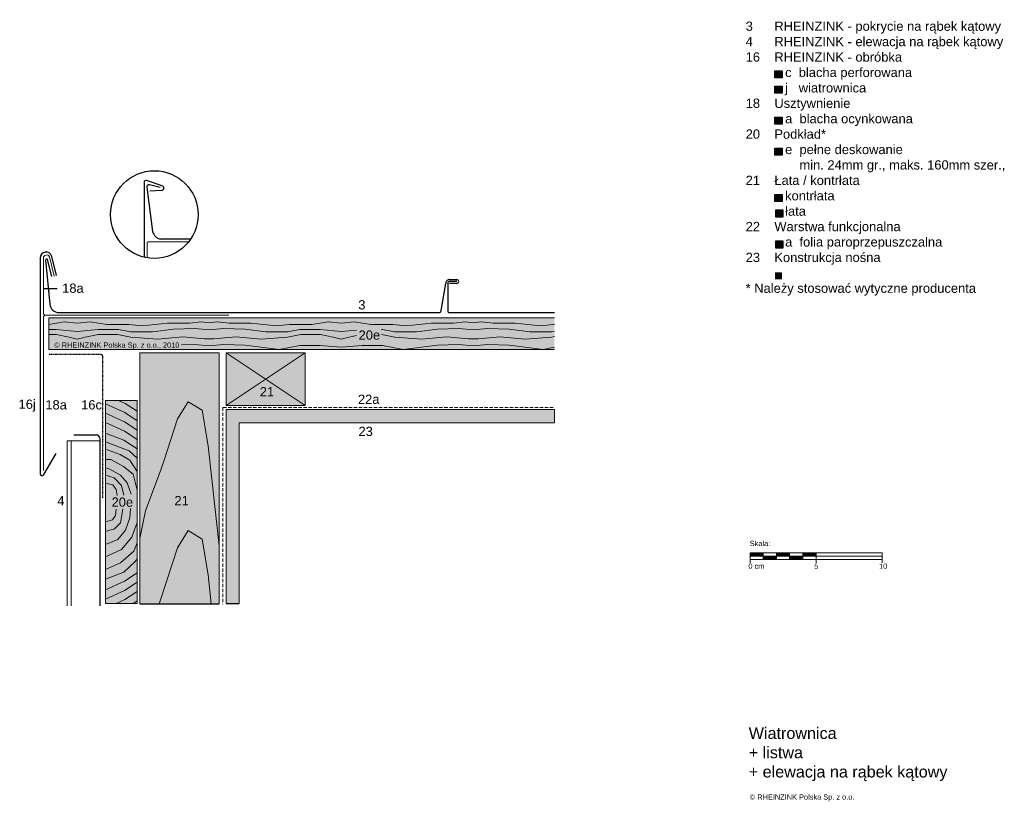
# Model space of a CAD drawing. Header units: millimetres. Extents: x -1427 to 10229, y -1578 to 5221.
# Tile 110 of 129: x -1054 to -308, y 3470 to 4061. Entities that reach past the tile are written whole.
import ezdxf

# ---------------------------------------------------------------- set-up
doc = ezdxf.new("R2010")
doc.units = ezdxf.units.MM
doc.linetypes.add('STRICHLINIE', pattern=[0.75, 0.5, -0.25])
doc.linetypes.add('STRICHLINIEX2', pattern=[38.1, 25.4, -12.7])
for name, color, linetype, lineweight in [('Brettholz Schnitt Holzmaserung', 253, 'Continuous', 15), ('Brettholz Seitenansicht Holzmaserung', 253, 'Continuous', 15), ('Brettholz Umrisslinie', 7, 'Continuous', 9), ('Kantholz Ansicht Holzmaserung', 253, 'Continuous', 15), ('Kantholz Umrisslinie', 7, 'Continuous', 9), ('KOPIERRECHT', 7, 'Continuous', 15), ('MASSSTAB', 7, 'Continuous', 15), ('STAHL', 7, 'Continuous', 15), ('Tragwerk Schraffur', 253, 'Continuous', 15), ('Tragwerk Umrisslinie', 7, 'Continuous', 9), ('Trennlage', 7, 'STRICHLINIEX2', 15), ('Zink Ansicht', 7, 'Continuous', 20), ('Zink geschnitten Lochblech', 7, 'STRICHLINIE', 30), ('Zink geschnitten Vollmaterial', 7, 'Continuous', 30)]:
    doc.layers.add(name, color=color, linetype=linetype, lineweight=lineweight)
doc.layers.add('LEGENDE', color=7, linetype='Continuous')
doc.layers.add('Schraffur Holz Ansicht', color=7, linetype='Continuous', true_color=0xfae9c2)
doc.layers.add('Schraffur Holz geschnitten', color=7, linetype='Continuous', true_color=0xf7dc9c)
doc.styles.get("Standard").update_dxf_attribs({"font": 'arial.ttf'})

msp = doc.modelspace()

# ---------------------------------------------------------------- hatches: boundary and pattern name
at = {"layer": 'LEGENDE'}
h = msp.add_hatch(color=256, dxfattribs=at)
h.paths.add_polyline_path([(-476.37722, 3870.29039), (-481.84686, 3870.29039), (-481.84686, 3864.91392), (-476.37722, 3864.91392)], flags=16)
h.paths.add_polyline_path([(-517.00232, 4038.67855), (-311.77363, 4038.67855), (-311.77363, 3799.15734), (-517.00232, 3799.15734)], flags=9)
for points in [[(-476.37722, 4017.47646), (-476.37722, 4022.85293), (-481.84686, 4022.85293), (-481.84686, 4017.47646)], [(-476.37722, 4005.77095), (-476.37722, 4011.14742), (-481.84686, 4011.14742), (-481.84686, 4005.77095)], [(-476.37722, 3982.45462), (-476.37722, 3987.83109), (-481.84686, 3987.83109), (-481.84686, 3982.45462)], [(-476.37722, 3964.24844), (-481.84686, 3964.24844), (-481.84686, 3958.87197), (-476.37722, 3958.87197)], [(-476.37722, 3923.78221), (-476.37722, 3929.15868), (-481.84686, 3929.15868), (-481.84686, 3923.78221)], [(-475.71706, 3912.04978), (-475.71706, 3917.42625), (-481.1867, 3917.42625), (-481.1867, 3912.04978)], [(-475.71706, 3888.58246), (-475.71706, 3893.95893), (-481.1867, 3893.95893), (-481.1867, 3888.58246)]]:
    msp.add_hatch(color=253, dxfattribs=at).paths.add_polyline_path(points)
at = {"layer": 'Schraffur Holz Ansicht'}
h = msp.add_hatch(color=256, dxfattribs=at)
h.paths.add_polyline_path([(-1031.76765, 3835.74956), (-1031.76765, 3811.73721), (-648.76314, 3811.81815), (-648.75133, 3835.82151)])
h.paths.add_polyline_path([(-1028.65292, 3819.31298), (-932.73477, 3819.31298), (-932.73477, 3812.4535), (-1028.65292, 3812.4535)], flags=24)
h.paths.add_polyline_path([(-798.86136, 3827.99603), (-779.73789, 3827.99603), (-779.73789, 3817.34801), (-798.86136, 3817.34801)], flags=24)
h = msp.add_hatch(color=256, dxfattribs=at)
h.paths.add_polyline_path([(-962.82856, 3809.36773), (-962.82856, 3619.27241), (-902.82856, 3619.27241), (-902.82856, 3809.36773)])
h.paths.add_polyline_path([(-938.35053, 3704.18533), (-926.05517, 3704.18533), (-926.05517, 3693.65668), (-938.35053, 3693.65668)], flags=24)
at = {"layer": 'Schraffur Holz geschnitten'}
h = msp.add_hatch(color=256, dxfattribs=at)
h.paths.add_polyline_path([(-837.48063, 3809.33724), (-867.48063, 3789.33724), (-837.48063, 3769.33724)])
h.paths.add_polyline_path([(-837.48063, 3769.33724), (-867.48063, 3789.33724), (-897.48063, 3769.33724)])
h.paths.add_polyline_path([(-897.48063, 3809.33724), (-897.48063, 3769.33724), (-867.48063, 3789.33724)])
h.paths.add_polyline_path([(-897.48063, 3809.33724), (-867.48063, 3789.33724), (-837.48063, 3809.33724)])
h.paths.add_polyline_path([(-873.73396, 3785.07319), (-861.4386, 3785.07319), (-861.4386, 3774.54454), (-873.73396, 3774.54454)], flags=24)
h = msp.add_hatch(color=256, dxfattribs=at)
h.paths.add_polyline_path([(-988.83491, 3619.47952), (-964.82617, 3619.47445), (-964.79368, 3773.21934), (-988.80603, 3773.21934)])
h.paths.add_polyline_path([(-985.9731, 3701.52838), (-966.84963, 3701.52838), (-966.84963, 3690.88036), (-985.9731, 3690.88036)], flags=24)
at = {"layer": 'Tragwerk Schraffur'}
msp.add_hatch(color=256, dxfattribs=at).paths.add_polyline_path([(-897.48063, 3766.35146), (-897.48063, 3619.48276), (-887.48063, 3619.48276), (-887.48063, 3756.35146), (-648.76765, 3756.35146), (-648.76765, 3766.35146)])

# ---------------------------------------------------------------- linework, layer by layer
msp.add_circle((-951.83417, 3913.9812), 33.16437)
at = {"layer": 'Brettholz Schnitt Holzmaserung'}
for p, q in [((-974.26406, 3764.01286), (-988.80652, 3770.61829)), ((-973.98849, 3770.92769), (-979.03377, 3773.21934)), ((-964.80757, 3764.99865), (-973.98849, 3770.92769)), ((-974.53962, 3757.09803), (-988.81165, 3763.58062)), ((-964.8089, 3757.90672), (-974.26406, 3764.01286)), ((-974.53715, 3750.00364), (-988.80917, 3756.48624)), ((-964.81098, 3750.81527), (-974.53962, 3757.09803)), ((-974.81271, 3743.08881), (-988.80606, 3748.53639)), ((-964.8085, 3743.72088), (-974.53715, 3750.00364)), ((-970.8721, 3735.05032), (-988.83859, 3741.81234)), ((-977.80757, 3732.37082), (-988.80603, 3736.31126)), ((-964.80603, 3736.6265), (-974.81271, 3743.08881)), ((-970.39922, 3728.11515), (-977.80757, 3732.37082)), ((-964.80603, 3729.53371), (-970.8721, 3735.05032)), ((-984.74305, 3728.588), (-988.80603, 3728.58801)), ((-985.6467, 3721.15709), (-988.80603, 3722.13799)), ((-975.12796, 3723.22901), (-984.74305, 3728.588)), ((-967.87723, 3717.39716), (-975.12796, 3723.22901)), ((-964.80603, 3719.44619), (-970.39922, 3728.11515)), ((-982.22106, 3714.56005), (-988.80603, 3716.60908)), ((-977.41767, 3716.68855), (-985.6467, 3721.15709)), ((-976.7042, 3708.7282), (-982.22106, 3714.56005)), ((-972.34947, 3710.85764), (-977.41767, 3716.68855)), ((-964.80603, 3705.26062), (-967.87723, 3717.39716)), ((-983.26359, 3709.23814), (-988.81781, 3710.52736)), ((-980.64775, 3705.72325), (-983.26359, 3709.23814)), ((-974.93328, 3701.61502), (-976.7042, 3708.7282)), ((-969.46114, 3702.24753), (-972.34947, 3710.85764)), ((-979.90123, 3701.22101), (-980.64775, 3705.72325)), ((-983.49802, 3682.76076), (-981.16828, 3686.1939)), ((-981.16828, 3686.1939), (-980.77616, 3690.84439)), ((-977.52239, 3680.68316), (-975.72953, 3691.3004)), ((-973.7394, 3675.00893), (-970.27166, 3684.30836)), ((-970.27166, 3684.30836), (-969.95125, 3691.39989)), ((-988.83609, 3681.31363), (-983.49802, 3682.76076)), ((-981.93587, 3676.11225), (-977.52239, 3680.68316)), ((-968.85304, 3669.64993), (-964.83608, 3680.84077)), ((-988.83609, 3673.90561), (-981.93587, 3676.11225)), ((-979.57151, 3668.07376), (-973.7394, 3675.00893)), ((-976.73426, 3660.50812), (-968.85304, 3669.64993)), ((-988.83609, 3664.13332), (-979.57151, 3668.07376)), ((-967.27679, 3659.24718), (-964.83608, 3665.39426)), ((-988.83609, 3654.83389), (-976.73426, 3660.50812)), ((-977.52239, 3650.4206), (-967.27679, 3659.24718)), ((-988.83609, 3645.37684), (-977.52239, 3650.4206)), ((-974.81271, 3643.34986), (-966.30099, 3651.38835)), ((-966.30099, 3651.38835), (-964.83102, 3653.43622)), ((-974.81271, 3643.34986), (-988.80606, 3637.90228)), ((-964.8085, 3642.71779), (-974.53715, 3636.43503)), ((-974.53715, 3636.43503), (-988.83294, 3629.94164)), ((-964.81098, 3635.62341), (-974.53962, 3629.34065)), ((-974.53962, 3629.34065), (-988.81165, 3622.85805)), ((-964.8089, 3628.53195), (-974.26406, 3622.42582)), ((-974.26406, 3622.42582), (-980.75435, 3619.47781)), ((-964.80757, 3621.44003), (-967.85021, 3619.47509))]:
    msp.add_line(p, q, dxfattribs=at)
at = {"layer": 'Brettholz Seitenansicht Holzmaserung'}
for p, q in [((-1020.04511, 3832.7729), (-1031.76765, 3830.84143)), ((-1026.19367, 3826.90602), (-1031.76765, 3826.90602)), ((-1010.26765, 3825.48618), (-1026.19367, 3826.90602)), ((-1010.26765, 3831.63523), (-1020.04511, 3832.7729)), ((-1010.26765, 3831.63523), (-1000.49018, 3832.7729)), ((-1010.26765, 3825.48618), (-994.34162, 3826.90602)), ((-1000.49018, 3832.7729), (-987.92444, 3830.7025)), ((-994.34162, 3826.90602), (-978.90466, 3826.90602)), ((-987.92444, 3830.7025), (-971.14632, 3830.7025)), ((-978.90466, 3826.90602), (-969.8684, 3825.14905)), ((-971.14632, 3830.7025), (-961.07945, 3829.703)), ((-961.07945, 3829.703), (-941.90059, 3831.70873)), ((-953.1764, 3825.14905), (-937.36293, 3827.15702)), ((-941.90059, 3831.70873), (-925.28416, 3831.70873)), ((-937.36293, 3827.15702), (-921.17295, 3827.65901)), ((-925.28416, 3831.70873), (-916.30664, 3832.70103)), ((-921.17295, 3827.65901), (-910.26765, 3826.58517)), ((-916.30664, 3832.70103), (-910.26765, 3831.88785)), ((-904.22865, 3832.70103), (-910.26765, 3831.88785)), ((-899.36235, 3827.65901), (-910.26765, 3826.58517)), ((-895.25114, 3831.70873), (-904.22865, 3832.70103)), ((-883.17237, 3827.15702), (-899.36235, 3827.65901)), ((-878.6347, 3831.70873), (-895.25114, 3831.70873)), ((-867.35889, 3825.14905), (-883.17237, 3827.15702)), ((-859.45584, 3829.703), (-878.6347, 3831.70873)), ((-849.38897, 3830.7025), (-859.45584, 3829.703)), ((-841.63063, 3826.90602), (-850.6669, 3825.14905)), ((-832.61085, 3830.7025), (-849.38897, 3830.7025)), ((-826.19367, 3826.90602), (-841.63063, 3826.90602)), ((-820.04511, 3832.7729), (-832.61085, 3830.7025)), ((-810.26765, 3825.48618), (-826.19367, 3826.90602)), ((-810.26765, 3831.63523), (-820.04511, 3832.7729)), ((-810.26765, 3831.63523), (-800.49018, 3832.7729)), ((-810.26765, 3825.48618), (-798.79217, 3826.50925)), ((-800.49018, 3832.7729), (-787.92444, 3830.7025)), ((-787.92444, 3830.7025), (-771.14632, 3830.7025)), ((-779.84966, 3826.90602), (-778.90466, 3826.90602)), ((-778.90466, 3826.90602), (-769.8684, 3825.14905)), ((-771.14632, 3830.7025), (-761.07945, 3829.703)), ((-761.07945, 3829.703), (-741.90059, 3831.70873)), ((-753.1764, 3825.14905), (-737.36293, 3827.15702)), ((-741.90059, 3831.70873), (-725.28416, 3831.70873)), ((-737.36293, 3827.15702), (-721.17295, 3827.65901)), ((-725.28416, 3831.70873), (-716.30664, 3832.70103)), ((-721.17295, 3827.65901), (-710.26765, 3826.58517)), ((-716.30664, 3832.70103), (-710.26765, 3831.88785)), ((-704.22865, 3832.70103), (-710.26765, 3831.88785)), ((-699.36235, 3827.65901), (-710.26765, 3826.58517)), ((-695.25114, 3831.70873), (-704.22865, 3832.70103)), ((-683.17237, 3827.15702), (-699.36235, 3827.65901)), ((-678.6347, 3831.70873), (-695.25114, 3831.70873)), ((-667.35889, 3825.14905), (-683.17237, 3827.15702)), ((-659.45584, 3829.703), (-678.6347, 3831.70873)), ((-649.38897, 3830.7025), (-659.45584, 3829.703)), ((-648.7667, 3830.7025), (-649.38897, 3830.7025)), ((-1026.06817, 3823.14108), (-1031.76765, 3823.14108)), ((-1016.27888, 3821.2586), (-1026.06817, 3823.14108)), ((-1010.26765, 3819.70326), (-1016.27888, 3821.2586)), ((-1010.26765, 3819.70326), (-1004.25642, 3821.2586)), ((-1004.25642, 3821.2586), (-994.46713, 3823.14108)), ((-994.46713, 3823.14108), (-979.65769, 3823.14108)), ((-979.65769, 3823.14108), (-969.61739, 3821.2586)), ((-969.8684, 3825.14905), (-953.1764, 3825.14905)), ((-969.61739, 3821.2586), (-949.53679, 3819.62713)), ((-949.53679, 3819.62713), (-930.33472, 3821.5096)), ((-930.33472, 3821.5096), (-913.89373, 3820.00362)), ((-913.89373, 3820.00362), (-910.26765, 3820.00362)), ((-906.64156, 3820.00362), (-910.26765, 3820.00362)), ((-890.20057, 3821.5096), (-906.64156, 3820.00362)), ((-870.9985, 3819.62713), (-890.20057, 3821.5096)), ((-850.91791, 3821.2586), (-870.9985, 3819.62713)), ((-850.6669, 3825.14905), (-867.35889, 3825.14905)), ((-840.87761, 3823.14108), (-850.91791, 3821.2586)), ((-826.06817, 3823.14108), (-840.87761, 3823.14108)), ((-816.27888, 3821.2586), (-826.06817, 3823.14108)), ((-810.26765, 3819.70326), (-816.27888, 3821.2586)), ((-810.26765, 3819.70326), (-804.25642, 3821.2586)), ((-804.25642, 3821.2586), (-798.75184, 3822.31713)), ((-779.65769, 3823.14108), (-769.61739, 3821.2586)), ((-769.8684, 3825.14905), (-753.1764, 3825.14905)), ((-769.61739, 3821.2586), (-749.53679, 3819.62713)), ((-749.53679, 3819.62713), (-730.33472, 3821.5096)), ((-730.33472, 3821.5096), (-713.89373, 3820.00362)), ((-713.89373, 3820.00362), (-710.26765, 3820.00362)), ((-706.64156, 3820.00362), (-710.26765, 3820.00362)), ((-690.20057, 3821.5096), (-706.64156, 3820.00362)), ((-670.9985, 3819.62713), (-690.20057, 3821.5096)), ((-650.91791, 3821.2586), (-670.9985, 3819.62713)), ((-650.6669, 3825.14905), (-667.35889, 3825.14905)), ((-648.765, 3821.66226), (-650.91791, 3821.2586)), ((-648.76573, 3825.5187), (-650.6669, 3825.14905)), ((-931.25536, 3815.34898), (-921.17295, 3815.66159)), ((-921.17295, 3815.66159), (-910.26765, 3814.58775)), ((-899.36235, 3815.66159), (-910.26765, 3814.58775)), ((-883.17237, 3815.1596), (-899.36235, 3815.66159)), ((-857.26126, 3811.86945), (-883.17237, 3815.1596)), ((-841.63063, 3814.90861), (-857.26126, 3811.86945)), ((-826.19367, 3814.90861), (-841.63063, 3814.90861)), ((-810.26765, 3813.48876), (-826.19367, 3814.90861)), ((-810.26765, 3813.48876), (-794.34162, 3814.90861)), ((-794.34162, 3814.90861), (-778.90466, 3814.90861)), ((-778.90466, 3814.90861), (-763.27403, 3811.86945)), ((-763.27403, 3811.86945), (-737.36293, 3815.1596)), ((-737.36293, 3815.1596), (-721.17295, 3815.66159)), ((-721.17295, 3815.66159), (-710.26765, 3814.58775)), ((-721.17295, 3815.66159), (-710.26765, 3814.58775)), ((-699.36235, 3815.66159), (-710.26765, 3814.58775)), ((-683.17237, 3815.1596), (-699.36235, 3815.66159)), ((-657.26126, 3811.86945), (-683.17237, 3815.1596)), ((-648.76347, 3813.52173), (-657.26126, 3811.86945))]:
    msp.add_line(p, q, dxfattribs=at)
at = {"layer": 'Brettholz Umrisslinie'}
for p, q in [((-648.76314, 3835.82151), (-1031.76765, 3835.74956)), ((-1031.76765, 3811.74956), (-1031.76765, 3835.74956)), ((-1031.76765, 3811.73721), (-648.76314, 3811.81815)), ((-964.80603, 3773.21934), (-988.80603, 3773.21934))]:
    msp.add_line(p, q, dxfattribs=at)
msp.add_lwpolyline([(-964.80603, 3773.21934), (-988.83859, 3773.21934), (-988.83859, 3619.48276), (-964.80603, 3619.48276)], close=True, dxfattribs=at)
at = {"layer": 'Kantholz Ansicht Holzmaserung'}
for p, q in [((-897.48063, 3769.33724), (-837.48063, 3809.33724)), ((-837.48063, 3769.33724), (-897.48063, 3809.33724)), ((-934.16452, 3759.32305), (-926.32302, 3772.31335)), ((-926.32302, 3772.31335), (-915.6686, 3765.88189)), ((-944.402, 3728.00334), (-934.16452, 3759.32305)), ((-915.6686, 3765.88189), (-911.15197, 3738.87084)), ((-911.15197, 3738.87084), (-902.82745, 3663.25057)), ((-946.79067, 3720.69563), (-944.402, 3728.00334)), ((-958.41944, 3689.68011), (-946.79067, 3720.69563)), ((-962.82856, 3668.7491), (-958.41944, 3689.68011)), ((-934.16452, 3661.75144), (-926.32302, 3674.74174)), ((-926.32302, 3674.74174), (-915.6686, 3668.31028)), ((-946.79067, 3623.12402), (-934.16452, 3661.75144)), ((-915.6686, 3668.31028), (-911.15197, 3641.29923)), ((-911.15197, 3641.29923), (-908.69196, 3619.27241)), ((-948.23477, 3619.27241), (-946.79067, 3623.12402))]:
    msp.add_line(p, q, dxfattribs=at)
at = {"layer": 'Kantholz Umrisslinie'}
for p, q in [((-897.48063, 3809.33724), (-897.48063, 3769.33724)), ((-897.48063, 3809.33724), (-837.48063, 3809.33724)), ((-837.48063, 3809.33724), (-837.48063, 3769.33724)), ((-897.48063, 3769.33724), (-837.48063, 3769.33724))]:
    msp.add_line(p, q, dxfattribs=at)
msp.add_lwpolyline([(-902.82856, 3809.36773), (-962.82856, 3809.36773), (-962.82856, 3619.27241), (-902.82856, 3619.27241)], close=True, dxfattribs=at)
at = {"layer": 'LEGENDE'}
msp.add_line((-1025.38308, 3857.69191), (-1035.627, 3857.69191), dxfattribs=at)
at = {"layer": 'LEGENDE', "color": 253}
for points in [[(-481.84686, 4022.85293), (-476.37722, 4022.85293), (-476.37722, 4017.47646), (-481.84686, 4017.47646)], [(-481.84686, 4011.14742), (-476.37722, 4011.14742), (-476.37722, 4005.77095), (-481.84686, 4005.77095)], [(-481.84686, 3987.83109), (-476.37722, 3987.83109), (-476.37722, 3982.45462), (-481.84686, 3982.45462)], [(-481.84686, 3964.24844), (-476.37722, 3964.24844), (-476.37722, 3958.87197), (-481.84686, 3958.87197)], [(-481.84686, 3929.15868), (-476.37722, 3929.15868), (-476.37722, 3923.78221), (-481.84686, 3923.78221)], [(-481.1867, 3917.42625), (-475.71706, 3917.42625), (-475.71706, 3912.04978), (-481.1867, 3912.04978)], [(-481.1867, 3893.95893), (-475.71706, 3893.95893), (-475.71706, 3888.58246), (-481.1867, 3888.58246)]]:
    msp.add_lwpolyline(points, close=True, dxfattribs=at)
at = {"layer": 'MASSSTAB'}
for p, q in [((-500.62884, 3657.88417), (-455.62884, 3657.88417)), ((-500.62884, 3657.88417), (-500.62884, 3650.38417)), ((-500.62884, 3655.38417), (-400.62884, 3655.38417)), ((-490.62884, 3652.88417), (-490.62884, 3657.88417)), ((-480.62884, 3652.88417), (-480.62884, 3657.88417)), ((-470.62884, 3652.88417), (-470.62884, 3657.88417)), ((-460.62884, 3657.88417), (-400.62884, 3657.88417)), ((-460.62884, 3652.88417), (-460.62884, 3657.88417)), ((-450.62884, 3657.88417), (-450.62884, 3650.38417)), ((-400.62884, 3657.88417), (-400.62884, 3650.38417)), ((-475.62884, 3652.88417), (-500.62884, 3652.88417)), ((-480.62884, 3652.88417), (-455.62884, 3652.88417)), ((-460.62884, 3652.88417), (-400.62884, 3652.88417))]:
    msp.add_line(p, q, dxfattribs=at)
at = {"layer": 'MASSSTAB', "linetype": 'Continuous'}
for p, q in [((-500.62884, 3657.74039), (-500.48507, 3657.88417)), ((-500.62884, 3657.56361), (-500.30829, 3657.88417)), ((-500.62884, 3657.38684), (-500.13151, 3657.88417)), ((-500.62884, 3657.21006), (-499.95473, 3657.88417)), ((-500.62884, 3657.03328), (-499.77796, 3657.88417)), ((-500.62884, 3656.85651), (-499.60118, 3657.88417)), ((-500.62884, 3656.67973), (-499.4244, 3657.88417)), ((-500.62884, 3656.50295), (-499.24763, 3657.88417)), ((-500.62884, 3656.32618), (-499.07085, 3657.88417)), ((-500.62884, 3656.1494), (-498.89407, 3657.88417)), ((-500.62884, 3655.97262), (-498.7173, 3657.88417)), ((-500.62884, 3655.79585), (-498.54052, 3657.88417)), ((-500.62884, 3655.61907), (-498.36374, 3657.88417)), ((-500.62884, 3655.44229), (-498.18697, 3657.88417)), ((-500.51019, 3655.38417), (-498.01019, 3657.88417)), ((-500.33341, 3655.38417), (-497.83341, 3657.88417)), ((-500.15664, 3655.38417), (-497.65664, 3657.88417)), ((-499.97986, 3655.38417), (-497.47986, 3657.88417)), ((-499.80308, 3655.38417), (-497.30308, 3657.88417)), ((-499.62631, 3655.38417), (-497.12631, 3657.88417)), ((-499.44953, 3655.38417), (-496.94953, 3657.88417)), ((-499.27275, 3655.38417), (-496.77275, 3657.88417)), ((-499.09598, 3655.38417), (-496.59598, 3657.88417)), ((-498.9192, 3655.38417), (-496.4192, 3657.88417)), ((-498.74242, 3655.38417), (-496.24242, 3657.88417)), ((-498.56565, 3655.38417), (-496.06565, 3657.88417)), ((-498.38887, 3655.38417), (-495.88887, 3657.88417)), ((-498.21209, 3655.38417), (-495.71209, 3657.88417)), ((-498.03532, 3655.38417), (-495.53532, 3657.88417)), ((-497.85854, 3655.38417), (-495.35854, 3657.88417)), ((-497.68176, 3655.38417), (-495.18176, 3657.88417)), ((-497.50499, 3655.38417), (-495.00499, 3657.88417)), ((-497.32821, 3655.38417), (-494.82821, 3657.88417)), ((-497.15143, 3655.38417), (-494.65143, 3657.88417)), ((-496.97466, 3655.38417), (-494.47466, 3657.88417)), ((-496.79788, 3655.38417), (-494.29788, 3657.88417)), ((-496.6211, 3655.38417), (-494.1211, 3657.88417)), ((-496.44433, 3655.38417), (-493.94433, 3657.88417)), ((-496.26755, 3655.38417), (-493.76755, 3657.88417)), ((-496.09077, 3655.38417), (-493.59077, 3657.88417)), ((-495.914, 3655.38417), (-493.414, 3657.88417)), ((-495.73722, 3655.38417), (-493.23722, 3657.88417)), ((-495.56044, 3655.38417), (-493.06044, 3657.88417)), ((-495.38367, 3655.38417), (-492.88367, 3657.88417)), ((-495.20689, 3655.38417), (-492.70689, 3657.88417)), ((-495.03011, 3655.38417), (-492.53011, 3657.88417)), ((-494.85334, 3655.38417), (-492.35334, 3657.88417)), ((-494.67656, 3655.38417), (-492.17656, 3657.88417)), ((-494.49978, 3655.38417), (-491.99978, 3657.88417)), ((-494.32301, 3655.38417), (-491.82301, 3657.88417)), ((-494.14623, 3655.38417), (-491.64623, 3657.88417)), ((-493.96945, 3655.38417), (-491.46945, 3657.88417)), ((-493.79268, 3655.38417), (-491.29268, 3657.88417)), ((-493.6159, 3655.38417), (-491.1159, 3657.88417)), ((-493.43912, 3655.38417), (-490.93912, 3657.88417)), ((-493.26235, 3655.38417), (-490.76235, 3657.88417)), ((-493.08557, 3655.38417), (-490.62884, 3657.84089)), ((-492.90879, 3655.38417), (-490.62884, 3657.66412)), ((-492.73202, 3655.38417), (-490.62884, 3657.48734)), ((-492.55524, 3655.38417), (-490.62884, 3657.31056)), ((-492.37846, 3655.38417), (-490.62884, 3657.13379)), ((-492.20169, 3655.38417), (-490.62884, 3656.95701)), ((-492.02491, 3655.38417), (-490.62884, 3656.78023)), ((-491.84813, 3655.38417), (-490.62884, 3656.60346)), ((-491.67136, 3655.38417), (-490.62884, 3656.42668)), ((-491.49458, 3655.38417), (-490.62884, 3656.2499)), ((-491.3178, 3655.38417), (-490.62884, 3656.07313)), ((-491.14103, 3655.38417), (-490.62884, 3655.89635)), ((-490.96425, 3655.38417), (-490.62884, 3655.71957)), ((-490.78747, 3655.38417), (-490.62884, 3655.5428)), ((-490.62884, 3655.36602), (-490.6107, 3655.38417)), ((-490.62884, 3655.18924), (-490.43392, 3655.38417)), ((-490.62884, 3655.01247), (-490.25714, 3655.38417)), ((-490.62884, 3654.83569), (-490.08037, 3655.38417)), ((-490.62884, 3654.65891), (-489.90359, 3655.38417)), ((-490.62884, 3654.48214), (-489.72681, 3655.38417)), ((-490.62884, 3654.30536), (-489.55004, 3655.38417)), ((-490.62884, 3654.12858), (-489.37326, 3655.38417)), ((-490.62884, 3653.95181), (-489.19648, 3655.38417)), ((-490.62884, 3653.77503), (-489.01971, 3655.38417)), ((-490.62884, 3653.59825), (-488.84293, 3655.38417)), ((-490.62884, 3653.42148), (-488.66615, 3655.38417)), ((-490.62884, 3653.2447), (-488.48938, 3655.38417)), ((-490.62884, 3653.06792), (-488.3126, 3655.38417)), ((-490.62884, 3652.89115), (-488.13582, 3655.38417)), ((-490.45905, 3652.88417), (-487.95905, 3655.38417)), ((-490.28227, 3652.88417), (-487.78227, 3655.38417)), ((-490.10549, 3652.88417), (-487.60549, 3655.38417)), ((-489.92872, 3652.88417), (-487.42872, 3655.38417)), ((-489.75194, 3652.88417), (-487.25194, 3655.38417)), ((-489.57516, 3652.88417), (-487.07516, 3655.38417)), ((-489.39839, 3652.88417), (-486.89839, 3655.38417)), ((-489.22161, 3652.88417), (-486.72161, 3655.38417)), ((-489.04483, 3652.88417), (-486.54483, 3655.38417)), ((-488.86806, 3652.88417), (-486.36806, 3655.38417)), ((-488.69128, 3652.88417), (-486.19128, 3655.38417)), ((-488.5145, 3652.88417), (-486.0145, 3655.38417)), ((-488.33773, 3652.88417), (-485.83773, 3655.38417)), ((-488.16095, 3652.88417), (-485.66095, 3655.38417)), ((-487.98417, 3652.88417), (-485.48417, 3655.38417)), ((-487.8074, 3652.88417), (-485.3074, 3655.38417)), ((-487.63062, 3652.88417), (-485.13062, 3655.38417)), ((-487.45384, 3652.88417), (-484.95384, 3655.38417)), ((-487.27707, 3652.88417), (-484.77707, 3655.38417)), ((-487.10029, 3652.88417), (-484.60029, 3655.38417)), ((-486.92351, 3652.88417), (-484.42351, 3655.38417)), ((-486.74674, 3652.88417), (-484.24674, 3655.38417)), ((-486.56996, 3652.88417), (-484.06996, 3655.38417)), ((-486.39318, 3652.88417), (-483.89318, 3655.38417)), ((-486.21641, 3652.88417), (-483.71641, 3655.38417)), ((-486.03963, 3652.88417), (-483.53963, 3655.38417)), ((-485.86285, 3652.88417), (-483.36285, 3655.38417)), ((-485.68608, 3652.88417), (-483.18608, 3655.38417)), ((-485.5093, 3652.88417), (-483.0093, 3655.38417)), ((-485.33252, 3652.88417), (-482.83252, 3655.38417)), ((-485.15575, 3652.88417), (-482.65575, 3655.38417)), ((-484.97897, 3652.88417), (-482.47897, 3655.38417)), ((-484.80219, 3652.88417), (-482.30219, 3655.38417)), ((-484.62542, 3652.88417), (-482.12542, 3655.38417)), ((-484.44864, 3652.88417), (-481.94864, 3655.38417)), ((-484.27186, 3652.88417), (-481.77186, 3655.38417)), ((-484.09508, 3652.88417), (-481.59508, 3655.38417)), ((-483.91831, 3652.88417), (-481.41831, 3655.38417)), ((-483.74153, 3652.88417), (-481.24153, 3655.38417)), ((-483.56475, 3652.88417), (-481.06475, 3655.38417)), ((-483.38798, 3652.88417), (-480.88798, 3655.38417)), ((-483.2112, 3652.88417), (-480.7112, 3655.38417)), ((-483.03442, 3652.88417), (-480.62884, 3655.28975)), ((-482.85765, 3652.88417), (-480.62884, 3655.11297)), ((-482.68087, 3652.88417), (-480.62884, 3654.9362)), ((-482.50409, 3652.88417), (-480.62884, 3654.75942)), ((-482.32732, 3652.88417), (-480.62884, 3654.58264)), ((-482.15054, 3652.88417), (-480.62884, 3654.40587)), ((-481.97376, 3652.88417), (-480.62884, 3654.22909)), ((-480.62884, 3657.76462), (-480.5093, 3657.88417)), ((-480.62884, 3657.58785), (-480.33252, 3657.88417)), ((-480.62884, 3657.41107), (-480.15575, 3657.88417)), ((-480.62884, 3657.23429), (-479.97897, 3657.88417)), ((-480.62884, 3657.05752), (-479.80219, 3657.88417)), ((-480.62884, 3656.88074), (-479.62542, 3657.88417)), ((-480.62884, 3656.70396), (-479.44864, 3657.88417)), ((-480.62884, 3656.52719), (-479.27186, 3657.88417)), ((-480.62884, 3656.35041), (-479.09508, 3657.88417)), ((-480.62884, 3656.17363), (-478.91831, 3657.88417)), ((-480.62884, 3655.99686), (-478.74153, 3657.88417)), ((-480.62884, 3655.82008), (-478.56475, 3657.88417)), ((-480.62884, 3655.6433), (-478.38798, 3657.88417)), ((-480.62884, 3655.46653), (-478.2112, 3657.88417)), ((-480.53442, 3655.38417), (-478.03442, 3657.88417)), ((-480.35765, 3655.38417), (-477.85765, 3657.88417)), ((-480.18087, 3655.38417), (-477.68087, 3657.88417)), ((-480.00409, 3655.38417), (-477.50409, 3657.88417)), ((-479.82732, 3655.38417), (-477.32732, 3657.88417)), ((-479.65054, 3655.38417), (-477.15054, 3657.88417)), ((-479.47376, 3655.38417), (-476.97376, 3657.88417)), ((-479.29699, 3655.38417), (-476.79699, 3657.88417)), ((-479.12021, 3655.38417), (-476.62021, 3657.88417)), ((-478.94343, 3655.38417), (-476.44343, 3657.88417)), ((-478.76666, 3655.38417), (-476.26666, 3657.88417)), ((-478.58988, 3655.38417), (-476.08988, 3657.88417)), ((-478.4131, 3655.38417), (-475.9131, 3657.88417)), ((-478.23633, 3655.38417), (-475.73633, 3657.88417)), ((-478.05955, 3655.38417), (-475.55955, 3657.88417)), ((-477.88277, 3655.38417), (-475.38277, 3657.88417)), ((-477.706, 3655.38417), (-475.206, 3657.88417)), ((-477.52922, 3655.38417), (-475.02922, 3657.88417)), ((-477.35244, 3655.38417), (-474.85244, 3657.88417)), ((-477.17567, 3655.38417), (-474.67567, 3657.88417)), ((-476.99889, 3655.38417), (-474.49889, 3657.88417)), ((-476.82211, 3655.38417), (-474.32211, 3657.88417)), ((-476.64534, 3655.38417), (-474.14534, 3657.88417)), ((-476.46856, 3655.38417), (-473.96856, 3657.88417)), ((-476.29178, 3655.38417), (-473.79178, 3657.88417)), ((-476.11501, 3655.38417), (-473.61501, 3657.88417)), ((-475.93823, 3655.38417), (-473.43823, 3657.88417)), ((-475.76145, 3655.38417), (-473.26145, 3657.88417)), ((-475.58468, 3655.38417), (-473.08468, 3657.88417)), ((-475.4079, 3655.38417), (-472.9079, 3657.88417)), ((-475.23112, 3655.38417), (-472.73112, 3657.88417)), ((-475.05435, 3655.38417), (-472.55435, 3657.88417)), ((-474.87757, 3655.38417), (-472.37757, 3657.88417)), ((-474.70079, 3655.38417), (-472.20079, 3657.88417)), ((-474.52402, 3655.38417), (-472.02402, 3657.88417)), ((-474.34724, 3655.38417), (-471.84724, 3657.88417)), ((-474.17046, 3655.38417), (-471.67046, 3657.88417)), ((-473.99369, 3655.38417), (-471.49369, 3657.88417)), ((-473.81691, 3655.38417), (-471.31691, 3657.88417)), ((-473.64013, 3655.38417), (-471.14013, 3657.88417)), ((-473.46336, 3655.38417), (-470.96336, 3657.88417)), ((-473.28658, 3655.38417), (-470.78658, 3657.88417)), ((-473.1098, 3655.38417), (-470.62884, 3657.86513)), ((-472.93303, 3655.38417), (-470.62884, 3657.68835)), ((-472.75625, 3655.38417), (-470.62884, 3657.51157)), ((-472.57947, 3655.38417), (-470.62884, 3657.3348)), ((-472.4027, 3655.38417), (-470.62884, 3657.15802)), ((-472.22592, 3655.38417), (-470.62884, 3656.98124)), ((-472.04914, 3655.38417), (-470.62884, 3656.80447)), ((-471.87237, 3655.38417), (-470.62884, 3656.62769)), ((-471.69559, 3655.38417), (-470.62884, 3656.45091)), ((-471.51881, 3655.38417), (-470.62884, 3656.27414)), ((-471.34204, 3655.38417), (-470.62884, 3656.09736)), ((-471.16526, 3655.38417), (-470.62884, 3655.92058)), ((-470.98848, 3655.38417), (-470.62884, 3655.74381)), ((-470.81171, 3655.38417), (-470.62884, 3655.56703)), ((-470.63493, 3655.38417), (-470.62884, 3655.39025)), ((-470.62884, 3655.21348), (-470.45815, 3655.38417)), ((-470.62884, 3655.0367), (-470.28138, 3655.38417)), ((-470.62884, 3654.85992), (-470.1046, 3655.38417)), ((-470.62884, 3654.68315), (-469.92782, 3655.38417)), ((-470.62884, 3654.50637), (-469.75105, 3655.38417)), ((-470.62884, 3654.32959), (-469.57427, 3655.38417)), ((-470.62884, 3654.15282), (-469.39749, 3655.38417)), ((-470.62884, 3653.97604), (-469.22072, 3655.38417)), ((-470.62884, 3653.79926), (-469.04394, 3655.38417)), ((-470.62884, 3653.62249), (-468.86716, 3655.38417)), ((-470.62884, 3653.44571), (-468.69039, 3655.38417)), ((-470.62884, 3653.26893), (-468.51361, 3655.38417)), ((-470.62884, 3653.09216), (-468.33683, 3655.38417)), ((-470.62884, 3652.91538), (-468.16006, 3655.38417)), ((-470.48328, 3652.88417), (-467.98328, 3655.38417)), ((-470.3065, 3652.88417), (-467.8065, 3655.38417)), ((-470.12973, 3652.88417), (-467.62973, 3655.38417)), ((-469.95295, 3652.88417), (-467.45295, 3655.38417)), ((-469.77617, 3652.88417), (-467.27617, 3655.38417)), ((-469.5994, 3652.88417), (-467.0994, 3655.38417)), ((-469.42262, 3652.88417), (-466.92262, 3655.38417)), ((-469.24584, 3652.88417), (-466.74584, 3655.38417)), ((-469.06907, 3652.88417), (-466.56907, 3655.38417)), ((-468.89229, 3652.88417), (-466.39229, 3655.38417)), ((-468.71551, 3652.88417), (-466.21551, 3655.38417)), ((-468.53874, 3652.88417), (-466.03874, 3655.38417)), ((-468.36196, 3652.88417), (-465.86196, 3655.38417)), ((-468.18518, 3652.88417), (-465.68518, 3655.38417)), ((-468.00841, 3652.88417), (-465.50841, 3655.38417)), ((-467.83163, 3652.88417), (-465.33163, 3655.38417)), ((-467.65485, 3652.88417), (-465.15485, 3655.38417)), ((-467.47808, 3652.88417), (-464.97808, 3655.38417)), ((-467.3013, 3652.88417), (-464.8013, 3655.38417)), ((-467.12452, 3652.88417), (-464.62452, 3655.38417)), ((-466.94775, 3652.88417), (-464.44775, 3655.38417)), ((-466.77097, 3652.88417), (-464.27097, 3655.38417)), ((-466.59419, 3652.88417), (-464.09419, 3655.38417)), ((-466.41742, 3652.88417), (-463.91742, 3655.38417)), ((-466.24064, 3652.88417), (-463.74064, 3655.38417)), ((-466.06386, 3652.88417), (-463.56386, 3655.38417)), ((-465.88709, 3652.88417), (-463.38709, 3655.38417)), ((-465.71031, 3652.88417), (-463.21031, 3655.38417)), ((-465.53353, 3652.88417), (-463.03353, 3655.38417)), ((-465.35676, 3652.88417), (-462.85676, 3655.38417)), ((-465.17998, 3652.88417), (-462.67998, 3655.38417)), ((-465.0032, 3652.88417), (-462.5032, 3655.38417)), ((-464.82643, 3652.88417), (-462.32643, 3655.38417)), ((-464.64965, 3652.88417), (-462.14965, 3655.38417)), ((-464.47287, 3652.88417), (-461.97287, 3655.38417)), ((-464.2961, 3652.88417), (-461.7961, 3655.38417)), ((-464.11932, 3652.88417), (-461.61932, 3655.38417)), ((-463.94254, 3652.88417), (-461.44254, 3655.38417)), ((-463.76576, 3652.88417), (-461.26576, 3655.38417)), ((-463.58899, 3652.88417), (-461.08899, 3655.38417)), ((-463.41221, 3652.88417), (-460.91221, 3655.38417)), ((-463.23543, 3652.88417), (-460.73543, 3655.38417)), ((-463.05866, 3652.88417), (-460.62884, 3655.31398)), ((-462.88188, 3652.88417), (-460.62884, 3655.13721)), ((-462.7051, 3652.88417), (-460.62884, 3654.96043)), ((-462.52833, 3652.88417), (-460.62884, 3654.78365)), ((-462.35155, 3652.88417), (-460.62884, 3654.60688)), ((-462.17477, 3652.88417), (-460.62884, 3654.4301)), ((-461.998, 3652.88417), (-460.62884, 3654.25332)), ((-460.62884, 3657.78886), (-460.53353, 3657.88417)), ((-460.62884, 3657.61208), (-460.35676, 3657.88417)), ((-460.62884, 3657.4353), (-460.17998, 3657.88417)), ((-460.62884, 3657.25853), (-460.0032, 3657.88417)), ((-460.62884, 3657.08175), (-459.82643, 3657.88417)), ((-460.62884, 3656.90497), (-459.64965, 3657.88417)), ((-460.62884, 3656.7282), (-459.47287, 3657.88417)), ((-460.62884, 3656.55142), (-459.2961, 3657.88417)), ((-460.62884, 3656.37464), (-459.11932, 3657.88417)), ((-460.62884, 3656.19787), (-458.94254, 3657.88417)), ((-460.62884, 3656.02109), (-458.76576, 3657.88417)), ((-460.62884, 3655.84431), (-458.58899, 3657.88417)), ((-460.62884, 3655.66754), (-458.41221, 3657.88417)), ((-460.62884, 3655.49076), (-458.23543, 3657.88417)), ((-460.55866, 3655.38417), (-458.05866, 3657.88417)), ((-460.38188, 3655.38417), (-457.88188, 3657.88417)), ((-460.2051, 3655.38417), (-457.7051, 3657.88417)), ((-460.02833, 3655.38417), (-457.52833, 3657.88417)), ((-459.85155, 3655.38417), (-457.35155, 3657.88417)), ((-459.67477, 3655.38417), (-457.17477, 3657.88417)), ((-459.498, 3655.38417), (-456.998, 3657.88417)), ((-459.32122, 3655.38417), (-456.82122, 3657.88417)), ((-459.14444, 3655.38417), (-456.64444, 3657.88417)), ((-458.96767, 3655.38417), (-456.46767, 3657.88417)), ((-458.79089, 3655.38417), (-456.29089, 3657.88417)), ((-458.61411, 3655.38417), (-456.11411, 3657.88417)), ((-458.43734, 3655.38417), (-455.93734, 3657.88417)), ((-458.26056, 3655.38417), (-455.76056, 3657.88417)), ((-458.08378, 3655.38417), (-455.58378, 3657.88417)), ((-457.90701, 3655.38417), (-455.40701, 3657.88417)), ((-457.73023, 3655.38417), (-455.23023, 3657.88417)), ((-457.55345, 3655.38417), (-455.05345, 3657.88417)), ((-457.37668, 3655.38417), (-454.87668, 3657.88417)), ((-457.1999, 3655.38417), (-454.6999, 3657.88417)), ((-457.02312, 3655.38417), (-454.52312, 3657.88417)), ((-456.84635, 3655.38417), (-454.34635, 3657.88417)), ((-456.66957, 3655.38417), (-454.16957, 3657.88417)), ((-456.49279, 3655.38417), (-453.99279, 3657.88417)), ((-456.31602, 3655.38417), (-453.81602, 3657.88417)), ((-456.13924, 3655.38417), (-453.63924, 3657.88417)), ((-455.96246, 3655.38417), (-453.46246, 3657.88417)), ((-455.78569, 3655.38417), (-453.28569, 3657.88417)), ((-455.60891, 3655.38417), (-453.10891, 3657.88417)), ((-455.43213, 3655.38417), (-452.93213, 3657.88417)), ((-455.25536, 3655.38417), (-452.75536, 3657.88417)), ((-455.07858, 3655.38417), (-452.57858, 3657.88417)), ((-454.9018, 3655.38417), (-452.4018, 3657.88417)), ((-454.72503, 3655.38417), (-452.22503, 3657.88417)), ((-454.54825, 3655.38417), (-452.04825, 3657.88417)), ((-454.37147, 3655.38417), (-451.87147, 3657.88417)), ((-454.1947, 3655.38417), (-451.6947, 3657.88417)), ((-454.01792, 3655.38417), (-451.51792, 3657.88417)), ((-453.84114, 3655.38417), (-451.34114, 3657.88417)), ((-453.66437, 3655.38417), (-451.16437, 3657.88417)), ((-453.48759, 3655.38417), (-450.98759, 3657.88417)), ((-453.31081, 3655.38417), (-450.81081, 3657.88417)), ((-453.13404, 3655.38417), (-450.63404, 3657.88417)), ((-452.95726, 3655.38417), (-450.62884, 3657.71258)), ((-452.78048, 3655.38417), (-450.62884, 3657.53581)), ((-452.60371, 3655.38417), (-450.62884, 3657.35903)), ((-452.42693, 3655.38417), (-450.62884, 3657.18225)), ((-452.25015, 3655.38417), (-450.62884, 3657.00548)), ((-452.07338, 3655.38417), (-450.62884, 3656.8287)), ((-451.8966, 3655.38417), (-450.62884, 3656.65192)), ((-451.71982, 3655.38417), (-450.62884, 3656.47515)), ((-451.54305, 3655.38417), (-450.62884, 3656.29837)), ((-451.36627, 3655.38417), (-450.62884, 3656.12159)), ((-451.18949, 3655.38417), (-450.62884, 3655.94482)), ((-451.01272, 3655.38417), (-450.62884, 3655.76804)), ((-450.83594, 3655.38417), (-450.62884, 3655.59126)), ((-450.65916, 3655.38417), (-450.62884, 3655.41449)), ((-481.79699, 3652.88417), (-480.62884, 3654.05231)), ((-481.62021, 3652.88417), (-480.62884, 3653.87554)), ((-481.44343, 3652.88417), (-480.62884, 3653.69876)), ((-481.26666, 3652.88417), (-480.62884, 3653.52198)), ((-481.08988, 3652.88417), (-480.62884, 3653.34521)), ((-480.9131, 3652.88417), (-480.62884, 3653.16843)), ((-480.73633, 3652.88417), (-480.62884, 3652.99165)), ((-461.82122, 3652.88417), (-460.62884, 3654.07655)), ((-461.64444, 3652.88417), (-460.62884, 3653.89977)), ((-461.46767, 3652.88417), (-460.62884, 3653.72299)), ((-461.29089, 3652.88417), (-460.62884, 3653.54622)), ((-461.11411, 3652.88417), (-460.62884, 3653.36944)), ((-460.93734, 3652.88417), (-460.62884, 3653.19266)), ((-460.76056, 3652.88417), (-460.62884, 3653.01589))]:
    msp.add_line(p, q, dxfattribs=at)
at = {"layer": 'Schraffur Holz Ansicht'}
msp.add_line((-962.82856, 3619.27241), (-902.82856, 3619.27241), dxfattribs=at)
at = {"layer": 'STAHL'}
for p, q in [((-955.87979, 3893.41294), (-925.81836, 3893.41294)), ((-957.34685, 3881.2782), (-957.34685, 3892.18193)), ((-1035.78279, 3880.88063), (-1035.78276, 3839.24744)), ((-1027.69893, 3867.37209), (-1031.24112, 3881.91674)), ((-1035.80175, 3720.14611), (-1035.76677, 3836.25001)), ((-1034.26677, 3837.74956), (-895.41945, 3837.74956))]:
    msp.add_line(p, q, dxfattribs=at)
for centre, radius, start, end in [((-956.09685, 3892.18193), 1.25, 80.00000034, 179.99999926), ((-1033.42555, 3881.01993), 2.36136, 22.32052186, 183.38200069), ((-1034.26677, 3839.24956), 1.5, 180.01726239, 270), ((-1034.26677, 3836.24956), 1.5, 90, 179.98273761)]:
    msp.add_arc(centre, radius, start, end, dxfattribs=at)
at = {"layer": 'Tragwerk Schraffur'}
msp.add_line((-648.76765, 3766.35146), (-648.76765, 3756.35146), dxfattribs=at)
at = {"layer": 'Tragwerk Schraffur', "lineweight": 25}
msp.add_line((-897.48063, 3619.48276), (-887.48063, 3619.48276), dxfattribs=at)
at = {"layer": 'Tragwerk Umrisslinie'}
for p, q in [((-897.48063, 3766.35146), (-654.93465, 3766.35146)), ((-887.48063, 3756.35146), (-654.93465, 3756.35146))]:
    msp.add_line(p, q, dxfattribs=at)
msp.add_lwpolyline([(-648.76765, 3766.35146), (-897.48063, 3766.35146), (-897.48063, 3619.48276), (-887.48063, 3619.48276), (-887.48063, 3756.35146), (-648.76765, 3756.35146)], close=True, dxfattribs=at)
at = {"layer": 'Trennlage', "ltscale": 0.1}
for q in [(-648.76765, 3767.84435), (-899.82856, 3619.12083)]:
    msp.add_line((-899.82856, 3767.84435), q, dxfattribs=at)
at = {"layer": 'Zink Ansicht'}
for p, q in [((-1017.84576, 3617.72212), (-1017.84326, 3742.63961)), ((-1017.84326, 3742.63961), (-992.84309, 3742.63961)), ((-1017.84326, 3742.63961), (-992.84309, 3742.63961)), ((-1014.84535, 3617.72212), (-1014.84326, 3742.63956))]:
    msp.add_line(p, q, dxfattribs=at)
at = {"layer": 'Zink geschnitten Lochblech', "ltscale": 0.05}
for p, q in [((-992.35215, 3807.96055), (-1031.51132, 3807.96055)), ((-990.83212, 3699.3986), (-990.83212, 3806.32224))]:
    msp.add_line(p, q, dxfattribs=at)
at = {"layer": 'Zink geschnitten Lochblech'}
msp.add_arc((-992.34711, 3806.44093), 1.51963, 355.5207103, 89.81011037, dxfattribs=at)
at = {"layer": 'Zink geschnitten Vollmaterial'}
for p, q in [((-959.57216, 3938.38814), (-959.57216, 3881.73218)), ((-945.49784, 3935.40993), (-957.55706, 3939.79913)), ((-947.43788, 3934.46776), (-955.43667, 3936.3749)), ((-955.30453, 3932.01548), (-945.93304, 3932.50241)), ((-924.36408, 3895.39976), (-947.09839, 3895.37765)), ((-1038.27018, 3881.27209), (-1038.27841, 3717.73927)), ((-1038.27013, 3881.60732), (-1038.27838, 3717.80035)), ((-1034.28279, 3879.4863), (-1031.05536, 3846.04143)), ((-1029.53319, 3866.99088), (-1032.66244, 3879.83994)), ((-1025.95004, 3867.79801), (-1029.49223, 3882.34266)), ((-722.77317, 3863.27951), (-728.17921, 3863.27953)), ((-728.1792, 3864.7539), (-722.77316, 3864.75389)), ((-734.69508, 3841.22354), (-731.12796, 3861.80516)), ((-729.65359, 3861.80516), (-729.65364, 3841.22354)), ((-722.77317, 3861.80514), (-728.17921, 3861.80515)), ((-1024.06021, 3839.75322, -0.04931), (-736.16946, 3839.74917)), ((-728.17927, 3839.74916), (-648.76765, 3839.74894)), ((-1012.84309, 3747.2058), (-996.00161, 3747.2058)), ((-992.83161, 3617.72212), (-992.84341, 3744.07091)), ((-1035.47934, 3717.05035), (-1026.2202, 3733.08765))]:
    msp.add_line(p, q, dxfattribs=at)
at = {"layer": 'Zink geschnitten Vollmaterial', "extrusion": (-3.00432e-16, 6.03369e-15, -1)}
msp.add_line((-957.41197, 3934.62051), (-953.10008, 3901.06053), dxfattribs=at)
at = {"layer": 'Zink geschnitten Vollmaterial'}
for centre, radius, start, end in [((-958.07062, 3938.38814), 1.50154, 69.99999881, 180.00000101), ((-955.95022, 3934.96391), 1.50154, 69.99999881, 193.22037785), ((-946.01087, 3934.00039), 1.5, 272.97432226, 69.99999727), ((-945.79603, 3902.76371), 7.5, 193.12581291, 260), ((-1033.7988, 3881.13169), 4.47358, 15.70559781, 181.79386003), ((-1033.42293, 3879.43548), 0.86136, 28.00528245, 176.61799931), ((-728.17921, 3861.80515), 2.94875, 89.99983876, 179.99989151), ((-728.17921, 3861.80515), 1.47437, 89.99983876, 180.01860076), ((-722.77317, 3863.27951), 1.47437, 269.99984183, 89.99984183), ((-736.16946, 3841.22355), 1.47437, 269.99983722, 359.99983722), ((-728.17927, 3841.22353), 1.47437, 179.99984183, 269.99984183), ((-996.45017, 3743.59561), 3.63794, 7.50716803, 82.91731999), ((-1036.77838, 3717.80035), 1.5, 180.00000133, 330.00000512)]:
    msp.add_arc(centre, radius, start, end, dxfattribs=at)
at = {"layer": 'Zink geschnitten Vollmaterial', "extrusion": (-0.000924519, -4.72778e-05, 1)}
msp.add_arc((-1024.05979, 3846.75325, 0.71591), 7, 185.8229889, 269.99978293, dxfattribs=at)

# ---------------------------------------------------------------- texts
at = {"layer": 'KOPIERRECHT', "char_height": 4, "attachment_point": 1}
for s, insert, width in [('© RHEINZINK Polska Sp. z o.o., 2010', (-1027.65292, 3817.14732), 110.993773), ('© RHEINZINK Polska Sp. z o.o.', (-500.83589, 3475.01298), 88.8522553)]:
    msp.add_mtext(s, dxfattribs=dict(at, insert=insert, width=width))
at = {"layer": 'LEGENDE', "attachment_point": 1}
for s, insert, char_height, width in [('    3      RHEINZINK - pokrycie na rąbek kątowy\\P    4      RHEINZINK - elewacja na rąbek kątowy\\P    16    RHEINZINK - obróbka\\P               c  blacha perforowana\\P               j   wiatrownica\\P    18    Usztywnienie\\P               a  blacha ocynkowana\\P    20    Podkład*\\P               e  pełne deskowanie\\P                   min. 24mm gr., maks. 160mm szer.,\\P    21    Łata / kontrłata\\P               kontrłata\\P               łata\\P    22    Warstwa funkcjonalna\\P               a  folia paroprzepuszczalna\\P    23    Konstrukcja nośna\\P\\P    * Należy stosować wytyczne producenta', (-514.81482, 4060.09143), 7, 290.439653), ('18a', (-1021.63943, 3861.74292), 7, 9.8467545), ('3', (-797.35164, 3849.13582), 7, 9.8467545), ('20e', (-797.11136, 3826.24603), 7, 9.8467545), ('21', (-871.98396, 3783.32319), 7, 746.46), ('16j', (-1054.64305, 3773.90775), 7, 9.8467545), ('18a', (-1034.37117, 3773.41993), 7, 746.46), ('16c', (-1007.26803, 3773.41993), 7, 746.46), ('22a', (-797.60498, 3777.61995), 7, 9.8467545), ('23', (-797.1955, 3753.29317), 7, 9.8467545), ('4', (-1025.28453, 3700.81188), 7, 9.8467545), ('20e', (-984.2231, 3699.77838), 7, 9.8467545), ('21', (-936.60053, 3700.88504), 7, 9.8467545), ('Wiatrownica\\P+ listwa\\P+ elewacja na rąbek kątowy', (-501.61567, 3525.71357), 8.75, 159.2284764)]:
    msp.add_mtext(s, dxfattribs=dict(at, insert=insert, char_height=char_height, width=width))
at = {"layer": 'MASSSTAB', "char_height": 4, "attachment_point": 1}
for s, insert, width in [('Skala:', (-500.86449, 3666.96995), 31.4963458), ('0 cm', (-501.88327, 3649.77002), 19.134328), ('5', (-451.96375, 3649.77002), 11.8503714), ('10', (-402.92947, 3649.77002), 11.8503714)]:
    msp.add_mtext(s, dxfattribs=dict(at, insert=insert, width=width))

doc.saveas('drawing.dxf')
